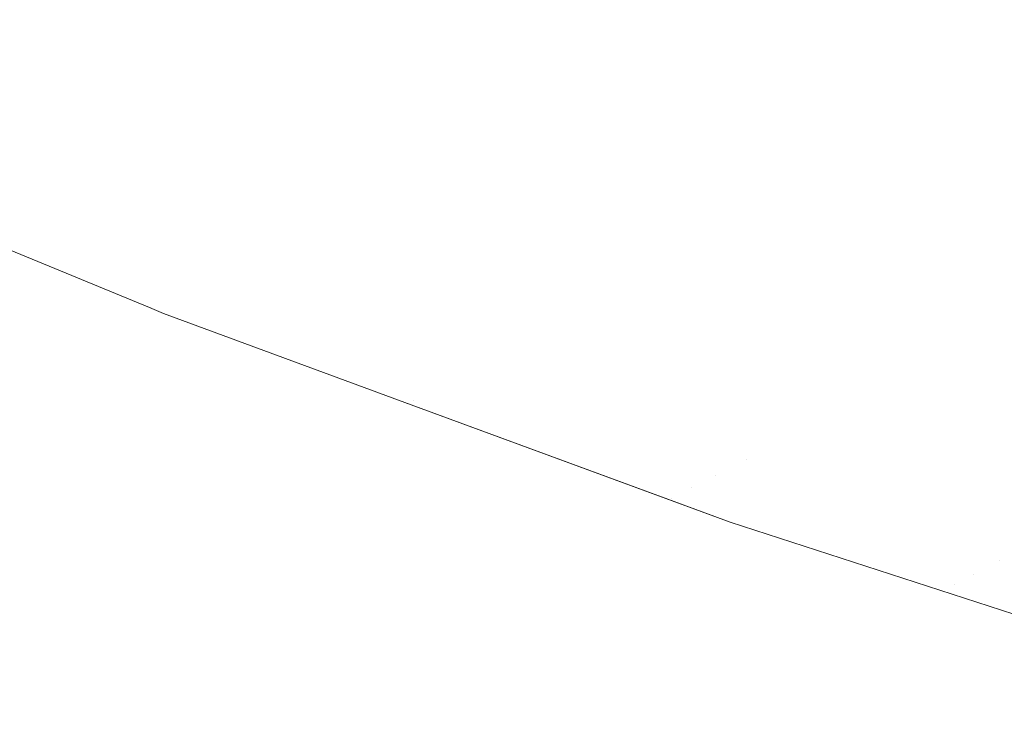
# Model space of a CAD drawing. Header units: centimetres. Extents: x -62 to 63, y 4 to 6.
# Tile 27 of 256: x -62.0132 to -61.9948, y 4.2188 to 4.2321. Entities that reach past the tile are written whole.
import ezdxf

# ---------------------------------------------------------------- set-up
doc = ezdxf.new("R2010")
doc.units = ezdxf.units.CM
doc.header["$LTSCALE"] = 2.54
doc.layers.add('Lucido design-1', color=7, linetype='Continuous')

# ---------------------------------------------------------------- blocks, each defined once
blk = doc.blocks.new('Gruppo-4-1')
at = {"color": 7, "linetype": 'Continuous', "lineweight": 9}
for points, invisible_edges in [([(-62.01101, 4.234088, -2276.290218), (-62.011811, 4.233756, -2276.291665), (-62.007587, 4.23196, -2276.291665), (-62.006807, 4.232301, -2276.290218)], 15), ([(-62.006807, 4.232301, -2276.954122), (-62.007587, 4.23196, -2276.952675), (-62.011811, 4.233756, -2276.952675), (-62.01101, 4.234088, -2276.954122)], 15), ([(-62.003353, 4.233811, -2276.284543), (-62.004265, 4.233412, -2276.285944), (-61.999975, 4.231683, -2276.285944), (-61.999088, 4.232093, -2276.284543)], 15), ([(-61.999088, 4.232093, -2276.959797), (-61.999975, 4.231683, -2276.958396), (-62.004265, 4.233412, -2276.958396), (-62.003353, 4.233811, -2276.959797)], 15), ([(-61.995239, 4.233869, -2276.27907), (-61.996245, 4.233404, -2276.280418), (-61.991911, 4.231751, -2276.280418), (-61.990935, 4.232227, -2276.27907)], 15), ([(-61.990935, 4.232227, -2276.96527), (-61.991911, 4.231751, -2276.963922), (-61.996245, 4.233404, -2276.963922), (-61.995239, 4.233869, -2276.96527)], 15), ([(-62.008332, 4.231634, -2276.293122), (-62.007587, 4.23196, -2276.291665), (-62.011811, 4.233756, -2276.291665), (-62.012576, 4.233438, -2276.293122)], 15), ([(-62.012576, 4.233438, -2276.951217), (-62.011811, 4.233756, -2276.952675), (-62.007587, 4.23196, -2276.952675), (-62.008332, 4.231634, -2276.951217)], 15), ([(-62.012576, 4.233438, -2276.293122), (-62.013306, 4.233136, -2276.29459), (-62.009043, 4.231324, -2276.29459), (-62.008332, 4.231634, -2276.293122)], 15), ([(-62.008332, 4.231634, -2276.951217), (-62.009043, 4.231324, -2276.94975), (-62.013306, 4.233136, -2276.94975), (-62.012576, 4.233438, -2276.951217)], 15), ([(-62.000831, 4.231289, -2276.287357), (-61.999975, 4.231683, -2276.285944), (-62.004265, 4.233412, -2276.285944), (-62.005145, 4.233027, -2276.287357)], 15), ([(-62.005145, 4.233027, -2276.956983), (-62.004265, 4.233412, -2276.958396), (-61.999975, 4.231683, -2276.958396), (-62.000831, 4.231289, -2276.956983)], 15), ([(-61.992859, 4.231289, -2276.28178), (-61.991911, 4.231751, -2276.280418), (-61.996245, 4.233404, -2276.280418), (-61.997222, 4.232953, -2276.28178)], 15), ([(-61.997222, 4.232953, -2276.96256), (-61.996245, 4.233404, -2276.963922), (-61.991911, 4.231751, -2276.963922), (-61.992859, 4.231289, -2276.96256)], 15), ([(-62.009718, 4.231028, -2276.296068), (-62.009043, 4.231324, -2276.29459), (-62.013306, 4.233136, -2276.29459), (-62.013999, 4.232849, -2276.296068)], 15), ([(-62.013999, 4.232849, -2276.948272), (-62.013306, 4.233136, -2276.94975), (-62.009043, 4.231324, -2276.94975), (-62.009718, 4.231028, -2276.948272)], 15), ([(-62.005145, 4.233027, -2276.287357), (-62.005993, 4.232657, -2276.288781), (-62.001654, 4.230909, -2276.288781), (-62.000831, 4.231289, -2276.287357)], 15), ([(-62.000831, 4.231289, -2276.956983), (-62.001654, 4.230909, -2276.955559), (-62.005993, 4.232657, -2276.955559), (-62.005145, 4.233027, -2276.956983)], 15), ([(-62.013999, 4.232849, -2276.296068), (-62.014656, 4.232577, -2276.297555), (-62.010357, 4.230749, -2276.297555), (-62.009718, 4.231028, -2276.296068)], 15), ([(-62.009718, 4.231028, -2276.948272), (-62.010357, 4.230749, -2276.946785), (-62.014656, 4.232577, -2276.946785), (-62.013999, 4.232849, -2276.948272)], 15), ([(-61.997222, 4.232953, -2276.28178), (-61.99817, 4.232516, -2276.283155), (-61.993779, 4.23084, -2276.283155), (-61.992859, 4.231289, -2276.28178)], 15), ([(-61.992859, 4.231289, -2276.96256), (-61.993779, 4.23084, -2276.961185), (-61.99817, 4.232516, -2276.961185), (-61.997222, 4.232953, -2276.96256)], 15), ([(-62.002445, 4.230544, -2276.290218), (-62.001654, 4.230909, -2276.288781), (-62.005993, 4.232657, -2276.288781), (-62.006807, 4.232301, -2276.290218)], 15), ([(-62.006807, 4.232301, -2276.954122), (-62.005993, 4.232657, -2276.955559), (-62.001654, 4.230909, -2276.955559), (-62.002445, 4.230544, -2276.954122)], 15), ([(-62.010959, 4.230486, -2276.29905), (-62.010357, 4.230749, -2276.297555), (-62.014656, 4.232577, -2276.297555), (-62.015275, 4.23232, -2276.29905)], 15), ([(-62.015275, 4.23232, -2276.94529), (-62.014656, 4.232577, -2276.946785), (-62.010357, 4.230749, -2276.946785), (-62.010959, 4.230486, -2276.94529)], 15), ([(-61.994669, 4.230406, -2276.284543), (-61.993779, 4.23084, -2276.283155), (-61.99817, 4.232516, -2276.283155), (-61.999088, 4.232093, -2276.284543)], 15), ([(-61.999088, 4.232093, -2276.959797), (-61.99817, 4.232516, -2276.961185), (-61.993779, 4.23084, -2276.961185), (-61.994669, 4.230406, -2276.959797)], 15), ([(-62.015275, 4.23232, -2276.29905), (-62.015856, 4.232079, -2276.300554), (-62.011525, 4.230238, -2276.300554), (-62.010959, 4.230486, -2276.29905)], 15), ([(-62.010959, 4.230486, -2276.94529), (-62.011525, 4.230238, -2276.943786), (-62.015856, 4.232079, -2276.943786), (-62.015275, 4.23232, -2276.94529)], 15), ([(-62.006807, 4.232301, -2276.290218), (-62.007587, 4.23196, -2276.291665), (-62.003203, 4.230194, -2276.291665), (-62.002445, 4.230544, -2276.290218)], 15), ([(-62.002445, 4.230544, -2276.954122), (-62.003203, 4.230194, -2276.952675), (-62.007587, 4.23196, -2276.952675), (-62.006807, 4.232301, -2276.954122)], 15), ([(-62.012053, 4.230007, -2276.302065), (-62.011525, 4.230238, -2276.300554), (-62.015856, 4.232079, -2276.300554), (-62.016398, 4.231855, -2276.302065)], 15), ([(-62.016398, 4.231855, -2276.942275), (-62.015856, 4.232079, -2276.943786), (-62.011525, 4.230238, -2276.943786), (-62.012053, 4.230007, -2276.942275)], 15), ([(-62.003928, 4.22986, -2276.293122), (-62.003203, 4.230194, -2276.291665), (-62.007587, 4.23196, -2276.291665), (-62.008332, 4.231634, -2276.293122)], 15), ([(-62.008332, 4.231634, -2276.951217), (-62.007587, 4.23196, -2276.952675), (-62.003203, 4.230194, -2276.952675), (-62.003928, 4.22986, -2276.951217)], 15), ([(-61.999088, 4.232093, -2276.284543), (-61.999975, 4.231683, -2276.285944), (-61.99553, 4.229987, -2276.285944), (-61.994669, 4.230406, -2276.284543)], 15), ([(-61.994669, 4.230406, -2276.959797), (-61.99553, 4.229987, -2276.958396), (-61.999975, 4.231683, -2276.958396), (-61.999088, 4.232093, -2276.959797)], 15), ([(-62.016398, 4.231855, -2276.302065), (-62.016903, 4.231646, -2276.303583), (-62.012544, 4.229793, -2276.303583), (-62.012053, 4.230007, -2276.302065)], 15), ([(-62.012053, 4.230007, -2276.942275), (-62.012544, 4.229793, -2276.940757), (-62.016903, 4.231646, -2276.940757), (-62.016398, 4.231855, -2276.942275)], 15), ([(-62.012997, 4.229595, -2276.305108), (-62.012544, 4.229793, -2276.303583), (-62.016903, 4.231646, -2276.303583), (-62.017368, 4.231453, -2276.305108)], 15), ([(-62.017368, 4.231453, -2276.939231), (-62.016903, 4.231646, -2276.940757), (-62.012544, 4.229793, -2276.940757), (-62.012997, 4.229595, -2276.939231)], 15), ([(-62.008332, 4.231634, -2276.293122), (-62.009043, 4.231324, -2276.29459), (-62.004618, 4.229541, -2276.29459), (-62.003928, 4.22986, -2276.293122)], 15), ([(-62.003928, 4.22986, -2276.951217), (-62.004618, 4.229541, -2276.94975), (-62.009043, 4.231324, -2276.94975), (-62.008332, 4.231634, -2276.951217)], 15), ([(-61.996359, 4.229583, -2276.287357), (-61.99553, 4.229987, -2276.285944), (-61.999975, 4.231683, -2276.285944), (-62.000831, 4.231289, -2276.287357)], 15), ([(-62.000831, 4.231289, -2276.956983), (-61.999975, 4.231683, -2276.958396), (-61.99553, 4.229987, -2276.958396), (-61.996359, 4.229583, -2276.956983)], 15), ([(-62.017368, 4.231453, -2276.305108), (-62.017794, 4.231276, -2276.30664), (-62.013412, 4.229413, -2276.30664), (-62.012997, 4.229595, -2276.305108)], 15), ([(-62.012997, 4.229595, -2276.939231), (-62.013412, 4.229413, -2276.9377), (-62.017794, 4.231276, -2276.9377), (-62.017368, 4.231453, -2276.939231)], 15), ([(-62.005274, 4.229238, -2276.296068), (-62.004618, 4.229541, -2276.29459), (-62.009043, 4.231324, -2276.29459), (-62.009718, 4.231028, -2276.296068)], 15), ([(-62.009718, 4.231028, -2276.948272), (-62.009043, 4.231324, -2276.94975), (-62.004618, 4.229541, -2276.94975), (-62.005274, 4.229238, -2276.948272)], 15), ([(-62.000831, 4.231289, -2276.287357), (-62.001654, 4.230909, -2276.288781), (-61.997158, 4.229193, -2276.288781), (-61.996359, 4.229583, -2276.287357)], 15), ([(-61.996359, 4.229583, -2276.956983), (-61.997158, 4.229193, -2276.955559), (-62.001654, 4.230909, -2276.955559), (-62.000831, 4.231289, -2276.956983)], 15), ([(-62.009718, 4.231028, -2276.296068), (-62.010357, 4.230749, -2276.297555), (-62.005896, 4.228952, -2276.297555), (-62.005274, 4.229238, -2276.296068)], 15), ([(-62.005274, 4.229238, -2276.948272), (-62.005896, 4.228952, -2276.946785), (-62.010357, 4.230749, -2276.946785), (-62.009718, 4.231028, -2276.948272)], 15), ([(-61.997926, 4.228819, -2276.290218), (-61.997158, 4.229193, -2276.288781), (-62.001654, 4.230909, -2276.288781), (-62.002445, 4.230544, -2276.290218)], 15), ([(-62.002445, 4.230544, -2276.954122), (-62.001654, 4.230909, -2276.955559), (-61.997158, 4.229193, -2276.955559), (-61.997926, 4.228819, -2276.954122)], 15), ([(-62.006481, 4.228681, -2276.29905), (-62.005896, 4.228952, -2276.297555), (-62.010357, 4.230749, -2276.297555), (-62.010959, 4.230486, -2276.29905)], 15), ([(-62.010959, 4.230486, -2276.94529), (-62.010357, 4.230749, -2276.946785), (-62.005896, 4.228952, -2276.946785), (-62.006481, 4.228681, -2276.94529)], 15), ([(-62.010959, 4.230486, -2276.29905), (-62.011525, 4.230238, -2276.300554), (-62.007031, 4.228428, -2276.300554), (-62.006481, 4.228681, -2276.29905)], 15), ([(-62.006481, 4.228681, -2276.94529), (-62.007031, 4.228428, -2276.943786), (-62.011525, 4.230238, -2276.943786), (-62.010959, 4.230486, -2276.94529)], 15), ([(-62.002445, 4.230544, -2276.290218), (-62.003203, 4.230194, -2276.291665), (-61.998661, 4.228461, -2276.291665), (-61.997926, 4.228819, -2276.290218)], 15), ([(-61.997926, 4.228819, -2276.954122), (-61.998661, 4.228461, -2276.952675), (-62.003203, 4.230194, -2276.952675), (-62.002445, 4.230544, -2276.954122)], 15), ([(-61.994669, 4.230406, -2276.284543), (-61.99553, 4.229987, -2276.285944), (-61.990929, 4.228326, -2276.285944), (-61.990097, 4.228756, -2276.284543)], 15), ([(-61.990097, 4.228756, -2276.959797), (-61.990929, 4.228326, -2276.958396), (-61.99553, 4.229987, -2276.958396), (-61.994669, 4.230406, -2276.959797)], 15), ([(-62.007545, 4.228191, -2276.302065), (-62.007031, 4.228428, -2276.300554), (-62.011525, 4.230238, -2276.300554), (-62.012053, 4.230007, -2276.302065)], 15), ([(-62.012053, 4.230007, -2276.942275), (-62.011525, 4.230238, -2276.943786), (-62.007031, 4.228428, -2276.943786), (-62.007545, 4.228191, -2276.942275)], 15), ([(-61.999364, 4.228118, -2276.293122), (-61.998661, 4.228461, -2276.291665), (-62.003203, 4.230194, -2276.291665), (-62.003928, 4.22986, -2276.293122)], 15), ([(-62.003928, 4.22986, -2276.951217), (-62.003203, 4.230194, -2276.952675), (-61.998661, 4.228461, -2276.952675), (-61.999364, 4.228118, -2276.951217)], 15), ([(-62.012053, 4.230007, -2276.302065), (-62.012544, 4.229793, -2276.303583), (-62.008022, 4.227971, -2276.303583), (-62.007545, 4.228191, -2276.302065)], 15), ([(-62.007545, 4.228191, -2276.942275), (-62.008022, 4.227971, -2276.940757), (-62.012544, 4.229793, -2276.940757), (-62.012053, 4.230007, -2276.942275)], 15), ([(-61.991733, 4.227912, -2276.287357), (-61.990929, 4.228326, -2276.285944), (-61.99553, 4.229987, -2276.285944), (-61.996359, 4.229583, -2276.287357)], 15), ([(-61.996359, 4.229583, -2276.956983), (-61.99553, 4.229987, -2276.958396), (-61.990929, 4.228326, -2276.958396), (-61.991733, 4.227912, -2276.956983)], 15), ([(-62.008462, 4.227767, -2276.305108), (-62.008022, 4.227971, -2276.303583), (-62.012544, 4.229793, -2276.303583), (-62.012997, 4.229595, -2276.305108)], 15), ([(-62.012997, 4.229595, -2276.939231), (-62.012544, 4.229793, -2276.940757), (-62.008022, 4.227971, -2276.940757), (-62.008462, 4.227767, -2276.939231)], 15), ([(-62.003928, 4.22986, -2276.293122), (-62.004618, 4.229541, -2276.29459), (-62.000034, 4.227792, -2276.29459), (-61.999364, 4.228118, -2276.293122)], 15), ([(-61.999364, 4.228118, -2276.951217), (-62.000034, 4.227792, -2276.94975), (-62.004618, 4.229541, -2276.94975), (-62.003928, 4.22986, -2276.951217)], 15), ([(-62.012997, 4.229595, -2276.305108), (-62.013412, 4.229413, -2276.30664), (-62.008865, 4.227581, -2276.30664), (-62.008462, 4.227767, -2276.305108)], 15), ([(-62.008462, 4.227767, -2276.939231), (-62.008865, 4.227581, -2276.9377), (-62.013412, 4.229413, -2276.9377), (-62.012997, 4.229595, -2276.939231)], 15), ([(-62.00067, 4.227481, -2276.296068), (-62.000034, 4.227792, -2276.29459), (-62.004618, 4.229541, -2276.29459), (-62.005274, 4.229238, -2276.296068)], 15), ([(-62.005274, 4.229238, -2276.948272), (-62.004618, 4.229541, -2276.94975), (-62.000034, 4.227792, -2276.94975), (-62.00067, 4.227481, -2276.948272)], 15), ([(-61.996359, 4.229583, -2276.287357), (-61.997158, 4.229193, -2276.288781), (-61.992506, 4.227514, -2276.288781), (-61.991733, 4.227912, -2276.287357)], 15), ([(-61.991733, 4.227912, -2276.956983), (-61.992506, 4.227514, -2276.955559), (-61.997158, 4.229193, -2276.955559), (-61.996359, 4.229583, -2276.956983)], 15), ([(-62.009231, 4.227413, -2276.308177), (-62.008865, 4.227581, -2276.30664), (-62.013412, 4.229413, -2276.30664), (-62.013788, 4.229249, -2276.308177)], 15), ([(-62.013788, 4.229249, -2276.936163), (-62.013412, 4.229413, -2276.9377), (-62.008865, 4.227581, -2276.9377), (-62.009231, 4.227413, -2276.936163)], 15), ([(-62.013788, 4.229249, -2276.308177), (-62.014125, 4.229102, -2276.309719), (-62.009558, 4.227262, -2276.309719), (-62.009231, 4.227413, -2276.308177)], 15), ([(-62.009231, 4.227413, -2276.936163), (-62.009558, 4.227262, -2276.934621), (-62.014125, 4.229102, -2276.934621), (-62.013788, 4.229249, -2276.936163)], 15), ([(-62.005274, 4.229238, -2276.296068), (-62.005896, 4.228952, -2276.297555), (-62.001273, 4.227188, -2276.297555), (-62.00067, 4.227481, -2276.296068)], 15), ([(-62.00067, 4.227481, -2276.948272), (-62.001273, 4.227188, -2276.946785), (-62.005896, 4.228952, -2276.946785), (-62.005274, 4.229238, -2276.948272)], 15), ([(-61.993249, 4.227131, -2276.290218), (-61.992506, 4.227514, -2276.288781), (-61.997158, 4.229193, -2276.288781), (-61.997926, 4.228819, -2276.290218)], 15), ([(-61.997926, 4.228819, -2276.954122), (-61.997158, 4.229193, -2276.955559), (-61.992506, 4.227514, -2276.955559), (-61.993249, 4.227131, -2276.954122)], 15), ([(-62.014423, 4.228971, -2276.311265), (-62.014682, 4.228858, -2276.312816), (-62.0101, 4.227012, -2276.312816), (-62.009848, 4.227128, -2276.311265)], 15), ([(-62.009848, 4.227128, -2276.933075), (-62.0101, 4.227012, -2276.931524), (-62.014682, 4.228858, -2276.931524), (-62.014423, 4.228971, -2276.933075)], 15), ([(-62.009848, 4.227128, -2276.311265), (-62.009558, 4.227262, -2276.309719), (-62.014125, 4.229102, -2276.309719), (-62.014423, 4.228971, -2276.311265)], 15), ([(-62.014423, 4.228971, -2276.933075), (-62.014125, 4.229102, -2276.934621), (-62.009558, 4.227262, -2276.934621), (-62.009848, 4.227128, -2276.933075)], 15), ([(-62.010313, 4.226913, -2276.314369), (-62.0101, 4.227012, -2276.312816), (-62.014682, 4.228858, -2276.312816), (-62.014902, 4.228762, -2276.314369)], 15), ([(-62.014902, 4.228762, -2276.929971), (-62.014682, 4.228858, -2276.931524), (-62.0101, 4.227012, -2276.931524), (-62.010313, 4.226913, -2276.929971)], 15), ([(-62.001841, 4.226911, -2276.29905), (-62.001273, 4.227188, -2276.297555), (-62.005896, 4.228952, -2276.297555), (-62.006481, 4.228681, -2276.29905)], 15), ([(-62.006481, 4.228681, -2276.94529), (-62.005896, 4.228952, -2276.946785), (-62.001273, 4.227188, -2276.946785), (-62.001841, 4.226911, -2276.94529)], 15), ([(-61.997926, 4.228819, -2276.290218), (-61.998661, 4.228461, -2276.291665), (-61.993961, 4.226764, -2276.291665), (-61.993249, 4.227131, -2276.290218)], 15), ([(-61.993249, 4.227131, -2276.954122), (-61.993961, 4.226764, -2276.952675), (-61.998661, 4.228461, -2276.952675), (-61.997926, 4.228819, -2276.954122)], 15), ([(-62.015221, 4.228623, -2276.317485), (-62.015321, 4.228579, -2276.319046), (-62.010721, 4.226725, -2276.319046), (-62.010624, 4.22677, -2276.317485)], 15), ([(-62.010624, 4.22677, -2276.926855), (-62.010721, 4.226725, -2276.925294), (-62.015321, 4.228579, -2276.925294), (-62.015221, 4.228623, -2276.926855)], 15), ([(-62.010624, 4.22677, -2276.317485), (-62.010488, 4.226833, -2276.315926), (-62.015081, 4.228684, -2276.315926), (-62.015221, 4.228623, -2276.317485)], 15), ([(-62.015221, 4.228623, -2276.926855), (-62.015081, 4.228684, -2276.928414), (-62.010488, 4.226833, -2276.928414), (-62.010624, 4.22677, -2276.926855)], 15), ([(-62.014902, 4.228762, -2276.314369), (-62.015081, 4.228684, -2276.315926), (-62.010488, 4.226833, -2276.315926), (-62.010313, 4.226913, -2276.314369)], 15), ([(-62.010313, 4.226913, -2276.929971), (-62.010488, 4.226833, -2276.928414), (-62.015081, 4.228684, -2276.928414), (-62.014902, 4.228762, -2276.929971)], 15), ([(-62.006481, 4.228681, -2276.29905), (-62.007031, 4.228428, -2276.300554), (-62.002374, 4.226651, -2276.300554), (-62.001841, 4.226911, -2276.29905)], 15), ([(-62.001841, 4.226911, -2276.94529), (-62.002374, 4.226651, -2276.943786), (-62.007031, 4.228428, -2276.943786), (-62.006481, 4.228681, -2276.94529)], 15), ([(-62.015381, 4.228553, -2276.320608), (-62.015382, 4.22859, -2276.32217), (-62.010796, 4.226694, -2276.32217)], 9), ([(-62.015382, 4.22859, -2276.92217), (-62.010796, 4.226694, -2276.92217), (-62.010796, 4.226694, -2276.32217), (-62.015382, 4.22859, -2276.32217)], 10), ([(-62.010796, 4.226694, -2276.92217), (-62.015382, 4.22859, -2276.92217), (-62.015381, 4.228553, -2276.923732)], 10), ([(-62.010779, 4.226698, -2276.320608), (-62.010721, 4.226725, -2276.319046), (-62.015321, 4.228579, -2276.319046), (-62.015381, 4.228553, -2276.320608)], 15), ([(-62.015381, 4.228553, -2276.923732), (-62.015321, 4.228579, -2276.925294), (-62.010721, 4.226725, -2276.925294), (-62.010779, 4.226698, -2276.923732)], 15), ([(-62.010796, 4.226694, -2276.32217), (-62.010779, 4.226698, -2276.320608), (-62.015381, 4.228553, -2276.320608)], 11), ([(-62.015381, 4.228553, -2276.923732), (-62.010779, 4.226698, -2276.923732), (-62.010796, 4.226694, -2276.92217)], 11), ([(-62.002873, 4.226408, -2276.302065), (-62.002374, 4.226651, -2276.300554), (-62.007031, 4.228428, -2276.300554), (-62.007545, 4.228191, -2276.302065)], 15), ([(-62.007545, 4.228191, -2276.942275), (-62.007031, 4.228428, -2276.943786), (-62.002374, 4.226651, -2276.943786), (-62.002873, 4.226408, -2276.942275)], 15), ([(-61.994642, 4.226413, -2276.293122), (-61.993961, 4.226764, -2276.291665), (-61.998661, 4.228461, -2276.291665), (-61.999364, 4.228118, -2276.293122)], 15), ([(-61.999364, 4.228118, -2276.951217), (-61.998661, 4.228461, -2276.952675), (-61.993961, 4.226764, -2276.952675), (-61.994642, 4.226413, -2276.951217)], 15), ([(-62.007545, 4.228191, -2276.302065), (-62.008022, 4.227971, -2276.303583), (-62.003336, 4.226182, -2276.303583), (-62.002873, 4.226408, -2276.302065)], 15), ([(-62.002873, 4.226408, -2276.942275), (-62.003336, 4.226182, -2276.940757), (-62.008022, 4.227971, -2276.940757), (-62.007545, 4.228191, -2276.942275)], 15), ([(-61.999364, 4.228118, -2276.293122), (-62.000034, 4.227792, -2276.29459), (-61.99529, 4.226079, -2276.29459), (-61.994642, 4.226413, -2276.293122)], 15), ([(-61.994642, 4.226413, -2276.951217), (-61.99529, 4.226079, -2276.94975), (-62.000034, 4.227792, -2276.94975), (-61.999364, 4.228118, -2276.951217)], 15), ([(-62.003763, 4.225974, -2276.305108), (-62.003336, 4.226182, -2276.303583), (-62.008022, 4.227971, -2276.303583), (-62.008462, 4.227767, -2276.305108)], 15), ([(-62.008462, 4.227767, -2276.939231), (-62.008022, 4.227971, -2276.940757), (-62.003336, 4.226182, -2276.940757), (-62.003763, 4.225974, -2276.939231)], 15), ([(-62.008462, 4.227767, -2276.305108), (-62.008865, 4.227581, -2276.30664), (-62.004154, 4.225784, -2276.30664), (-62.003763, 4.225974, -2276.305108)], 15), ([(-62.003763, 4.225974, -2276.939231), (-62.004154, 4.225784, -2276.9377), (-62.008865, 4.227581, -2276.9377), (-62.008462, 4.227767, -2276.939231)], 15), ([(-61.995906, 4.225761, -2276.296068), (-61.99529, 4.226079, -2276.29459), (-62.000034, 4.227792, -2276.29459), (-62.00067, 4.227481, -2276.296068)], 15), ([(-62.00067, 4.227481, -2276.948272), (-62.000034, 4.227792, -2276.94975), (-61.99529, 4.226079, -2276.94975), (-61.995906, 4.225761, -2276.948272)], 15), ([(-62.004508, 4.225611, -2276.308177), (-62.004154, 4.225784, -2276.30664), (-62.008865, 4.227581, -2276.30664), (-62.009231, 4.227413, -2276.308177)], 15), ([(-62.009231, 4.227413, -2276.936163), (-62.008865, 4.227581, -2276.9377), (-62.004154, 4.225784, -2276.9377), (-62.004508, 4.225611, -2276.936163)], 15), ([(-62.009231, 4.227413, -2276.308177), (-62.009558, 4.227262, -2276.309719), (-62.004826, 4.225456, -2276.309719), (-62.004508, 4.225611, -2276.308177)], 15), ([(-62.004508, 4.225611, -2276.936163), (-62.004826, 4.225456, -2276.934621), (-62.009558, 4.227262, -2276.934621), (-62.009231, 4.227413, -2276.936163)], 15), ([(-62.00067, 4.227481, -2276.296068), (-62.001273, 4.227188, -2276.297555), (-61.996489, 4.225461, -2276.297555), (-61.995906, 4.225761, -2276.296068)], 15), ([(-61.995906, 4.225761, -2276.948272), (-61.996489, 4.225461, -2276.946785), (-62.001273, 4.227188, -2276.946785), (-62.00067, 4.227481, -2276.948272)], 15), ([(-62.009848, 4.227128, -2276.311265), (-62.0101, 4.227012, -2276.312816), (-62.005351, 4.2252, -2276.312816), (-62.005107, 4.225319, -2276.311265)], 15), ([(-62.005107, 4.225319, -2276.933075), (-62.005351, 4.2252, -2276.931524), (-62.0101, 4.227012, -2276.931524), (-62.009848, 4.227128, -2276.933075)], 15), ([(-62.005107, 4.225319, -2276.311265), (-62.004826, 4.225456, -2276.309719), (-62.009558, 4.227262, -2276.309719), (-62.009848, 4.227128, -2276.311265)], 15), ([(-62.009848, 4.227128, -2276.933075), (-62.009558, 4.227262, -2276.934621), (-62.004826, 4.225456, -2276.934621), (-62.005107, 4.225319, -2276.933075)], 15), ([(-61.997039, 4.225177, -2276.29905), (-61.996489, 4.225461, -2276.297555), (-62.001273, 4.227188, -2276.297555), (-62.001841, 4.226911, -2276.29905)], 15), ([(-62.001841, 4.226911, -2276.94529), (-62.001273, 4.227188, -2276.946785), (-61.996489, 4.225461, -2276.946785), (-61.997039, 4.225177, -2276.94529)], 15), ([(-62.005558, 4.225099, -2276.314369), (-62.005351, 4.2252, -2276.312816), (-62.0101, 4.227012, -2276.312816), (-62.010313, 4.226913, -2276.314369)], 15), ([(-62.010313, 4.226913, -2276.929971), (-62.0101, 4.227012, -2276.931524), (-62.005351, 4.2252, -2276.931524), (-62.005558, 4.225099, -2276.929971)], 15), ([(-62.010624, 4.22677, -2276.317485), (-62.010721, 4.226725, -2276.319046), (-62.005954, 4.224906, -2276.319046), (-62.005859, 4.224952, -2276.317485)], 15), ([(-62.005859, 4.224952, -2276.926855), (-62.005954, 4.224906, -2276.925294), (-62.010721, 4.226725, -2276.925294), (-62.010624, 4.22677, -2276.926855)], 15), ([(-62.005859, 4.224952, -2276.317485), (-62.005727, 4.225017, -2276.315926), (-62.010488, 4.226833, -2276.315926), (-62.010624, 4.22677, -2276.317485)], 15), ([(-62.010624, 4.22677, -2276.926855), (-62.010488, 4.226833, -2276.928414), (-62.005727, 4.225017, -2276.928414), (-62.005859, 4.224952, -2276.926855)], 15), ([(-62.010313, 4.226913, -2276.314369), (-62.010488, 4.226833, -2276.315926), (-62.005727, 4.225017, -2276.315926), (-62.005558, 4.225099, -2276.314369)], 15), ([(-62.005558, 4.225099, -2276.929971), (-62.005727, 4.225017, -2276.928414), (-62.010488, 4.226833, -2276.928414), (-62.010313, 4.226913, -2276.929971)], 15), ([(-62.001841, 4.226911, -2276.29905), (-62.002374, 4.226651, -2276.300554), (-61.997556, 4.224911, -2276.300554), (-61.997039, 4.225177, -2276.29905)], 15), ([(-61.997039, 4.225177, -2276.94529), (-61.997556, 4.224911, -2276.943786), (-62.002374, 4.226651, -2276.943786), (-62.001841, 4.226911, -2276.94529)], 15), ([(-62.010779, 4.226698, -2276.320608), (-62.010796, 4.226694, -2276.32217), (-62.010531, 4.226585, -2276.32217)], 9), ([(-62.010531, 4.226585, -2276.92217), (-62.010796, 4.226694, -2276.92217), (-62.010779, 4.226698, -2276.923732)], 10), ([(-62.010796, 4.226694, -2276.92217), (-62.010531, 4.226585, -2276.92217), (-62.010531, 4.226585, -2276.32217), (-62.010796, 4.226694, -2276.32217)], 10), ([(-62.010531, 4.226585, -2276.32217), (-62.010721, 4.226725, -2276.319046), (-62.010779, 4.226698, -2276.320608)], 11), ([(-62.010779, 4.226698, -2276.923732), (-62.010721, 4.226725, -2276.925294), (-62.010531, 4.226585, -2276.92217)], 11), ([(-62.005954, 4.224906, -2276.319046), (-62.010721, 4.226725, -2276.319046), (-62.010531, 4.226585, -2276.32217)], 11), ([(-62.010531, 4.226585, -2276.92217), (-62.010721, 4.226725, -2276.925294), (-62.005954, 4.224906, -2276.925294)], 11), ([(-62.010531, 4.226585, -2276.32217), (-62.00601, 4.22492, -2276.32217), (-62.005954, 4.224906, -2276.319046)], 10), ([(-62.00601, 4.22492, -2276.32217), (-62.010531, 4.226585, -2276.32217), (-62.010531, 4.226585, -2276.92217), (-62.00601, 4.22492, -2276.92217)], 10), ([(-62.005954, 4.224906, -2276.925294), (-62.00601, 4.22492, -2276.92217), (-62.010531, 4.226585, -2276.92217)], 9), ([(-61.998038, 4.224663, -2276.302065), (-61.997556, 4.224911, -2276.300554), (-62.002374, 4.226651, -2276.300554), (-62.002873, 4.226408, -2276.302065)], 15), ([(-62.002873, 4.226408, -2276.942275), (-62.002374, 4.226651, -2276.943786), (-61.997556, 4.224911, -2276.943786), (-61.998038, 4.224663, -2276.942275)], 15), ([(-62.002873, 4.226408, -2276.302065), (-62.003336, 4.226182, -2276.303583), (-61.998486, 4.224432, -2276.303583), (-61.998038, 4.224663, -2276.302065)], 15), ([(-61.998038, 4.224663, -2276.942275), (-61.998486, 4.224432, -2276.940757), (-62.003336, 4.226182, -2276.940757), (-62.002873, 4.226408, -2276.942275)], 15), ([(-61.994642, 4.226413, -2276.293122), (-61.99529, 4.226079, -2276.29459), (-61.990388, 4.224406, -2276.29459), (-61.989762, 4.224748, -2276.293122)], 15), ([(-61.989762, 4.224748, -2276.951217), (-61.990388, 4.224406, -2276.94975), (-61.99529, 4.226079, -2276.94975), (-61.994642, 4.226413, -2276.951217)], 15), ([(-61.9989, 4.224218, -2276.305108), (-61.998486, 4.224432, -2276.303583), (-62.003336, 4.226182, -2276.303583), (-62.003763, 4.225974, -2276.305108)], 15), ([(-62.003763, 4.225974, -2276.939231), (-62.003336, 4.226182, -2276.940757), (-61.998486, 4.224432, -2276.940757), (-61.9989, 4.224218, -2276.939231)], 15), ([(-61.990983, 4.224081, -2276.296068), (-61.990388, 4.224406, -2276.29459), (-61.99529, 4.226079, -2276.29459), (-61.995906, 4.225761, -2276.296068)], 15), ([(-61.995906, 4.225761, -2276.948272), (-61.99529, 4.226079, -2276.94975), (-61.990388, 4.224406, -2276.94975), (-61.990983, 4.224081, -2276.948272)], 15), ([(-62.003763, 4.225974, -2276.305108), (-62.004154, 4.225784, -2276.30664), (-61.999278, 4.224023, -2276.30664), (-61.9989, 4.224218, -2276.305108)], 15), ([(-61.9989, 4.224218, -2276.939231), (-61.999278, 4.224023, -2276.9377), (-62.004154, 4.225784, -2276.9377), (-62.003763, 4.225974, -2276.939231)], 15), ([(-61.999621, 4.223847, -2276.308177), (-61.999278, 4.224023, -2276.30664), (-62.004154, 4.225784, -2276.30664), (-62.004508, 4.225611, -2276.308177)], 15), ([(-62.004508, 4.225611, -2276.936163), (-62.004154, 4.225784, -2276.9377), (-61.999278, 4.224023, -2276.9377), (-61.999621, 4.223847, -2276.936163)], 15), ([(-61.995906, 4.225761, -2276.296068), (-61.996489, 4.225461, -2276.297555), (-61.991547, 4.223774, -2276.297555), (-61.990983, 4.224081, -2276.296068)], 15), ([(-61.990983, 4.224081, -2276.948272), (-61.991547, 4.223774, -2276.946785), (-61.996489, 4.225461, -2276.946785), (-61.995906, 4.225761, -2276.948272)], 15), ([(-62.004508, 4.225611, -2276.308177), (-62.004826, 4.225456, -2276.309719), (-61.999929, 4.223688, -2276.309719), (-61.999621, 4.223847, -2276.308177)], 15), ([(-61.999621, 4.223847, -2276.936163), (-61.999929, 4.223688, -2276.934621), (-62.004826, 4.225456, -2276.934621), (-62.004508, 4.225611, -2276.936163)], 15), ([(-62.005107, 4.225319, -2276.311265), (-62.005351, 4.2252, -2276.312816), (-62.000438, 4.223426, -2276.312816), (-62.000201, 4.223548, -2276.311265)], 15), ([(-62.000201, 4.223548, -2276.933075), (-62.000438, 4.223426, -2276.931524), (-62.005351, 4.2252, -2276.931524), (-62.005107, 4.225319, -2276.933075)], 15), ([(-62.000201, 4.223548, -2276.311265), (-61.999929, 4.223688, -2276.309719), (-62.004826, 4.225456, -2276.309719), (-62.005107, 4.225319, -2276.311265)], 15), ([(-62.005107, 4.225319, -2276.933075), (-62.004826, 4.225456, -2276.934621), (-61.999929, 4.223688, -2276.934621), (-62.000201, 4.223548, -2276.933075)], 15), ([(-61.992078, 4.223484, -2276.29905), (-61.991547, 4.223774, -2276.297555), (-61.996489, 4.225461, -2276.297555), (-61.997039, 4.225177, -2276.29905)], 15), ([(-61.997039, 4.225177, -2276.94529), (-61.996489, 4.225461, -2276.946785), (-61.991547, 4.223774, -2276.946785), (-61.992078, 4.223484, -2276.94529)], 15), ([(-62.005558, 4.225099, -2276.314369), (-62.005727, 4.225017, -2276.315926), (-62.000802, 4.223238, -2276.315926), (-62.000638, 4.223323, -2276.314369)], 15), ([(-62.000638, 4.223323, -2276.929971), (-62.000802, 4.223238, -2276.928414), (-62.005727, 4.225017, -2276.928414), (-62.005558, 4.225099, -2276.929971)], 15), ([(-62.000638, 4.223323, -2276.314369), (-62.000438, 4.223426, -2276.312816), (-62.005351, 4.2252, -2276.312816), (-62.005558, 4.225099, -2276.314369)], 15), ([(-62.005558, 4.225099, -2276.929971), (-62.005351, 4.2252, -2276.931524), (-62.000438, 4.223426, -2276.931524), (-62.000638, 4.223323, -2276.929971)], 15), ([(-61.997039, 4.225177, -2276.29905), (-61.997556, 4.224911, -2276.300554), (-61.992577, 4.223212, -2276.300554), (-61.992078, 4.223484, -2276.29905)], 15), ([(-61.992078, 4.223484, -2276.94529), (-61.992577, 4.223212, -2276.943786), (-61.997556, 4.224911, -2276.943786), (-61.997039, 4.225177, -2276.94529)], 15), ([(-62.005954, 4.224906, -2276.319046), (-62.00601, 4.22492, -2276.32217), (-62.001086, 4.223108, -2276.32217)], 9), ([(-62.001086, 4.223108, -2276.32217), (-62.00601, 4.22492, -2276.32217), (-62.00601, 4.22492, -2276.92217), (-61.999917, 4.222677, -2276.92217)], 10), ([(-62.00601, 4.22492, -2276.92217), (-62.005954, 4.224906, -2276.925294), (-62.001021, 4.223125, -2276.925294)], 11), ([(-62.001021, 4.223125, -2276.925294), (-61.999917, 4.222677, -2276.92217), (-62.00601, 4.22492, -2276.92217)], 9), ([(-62.005859, 4.224952, -2276.317485), (-62.005954, 4.224906, -2276.319046), (-62.001021, 4.223125, -2276.319046)], 11), ([(-62.001021, 4.223125, -2276.925294), (-62.005954, 4.224906, -2276.925294), (-62.005859, 4.224952, -2276.926855)], 11), ([(-62.001021, 4.223125, -2276.319046), (-62.000802, 4.223238, -2276.315926), (-62.005727, 4.225017, -2276.315926), (-62.005859, 4.224952, -2276.317485)], 15), ([(-62.005859, 4.224952, -2276.926855), (-62.005727, 4.225017, -2276.928414), (-62.000802, 4.223238, -2276.928414), (-62.001021, 4.223125, -2276.925294)], 15), ([(-61.993043, 4.222958, -2276.302065), (-61.992577, 4.223212, -2276.300554), (-61.997556, 4.224911, -2276.300554), (-61.998038, 4.224663, -2276.302065)], 15), ([(-61.998038, 4.224663, -2276.942275), (-61.997556, 4.224911, -2276.943786), (-61.992577, 4.223212, -2276.943786), (-61.993043, 4.222958, -2276.942275)], 15), ([(-62.001086, 4.223108, -2276.32217), (-62.001021, 4.223125, -2276.319046), (-62.005954, 4.224906, -2276.319046)], 11), ([(-61.998038, 4.224663, -2276.302065), (-61.998486, 4.224432, -2276.303583), (-61.993475, 4.222722, -2276.303583), (-61.993043, 4.222958, -2276.302065)], 15), ([(-61.993043, 4.222958, -2276.942275), (-61.993475, 4.222722, -2276.940757), (-61.998486, 4.224432, -2276.940757), (-61.998038, 4.224663, -2276.942275)], 15), ([(-61.993875, 4.222504, -2276.305108), (-61.993475, 4.222722, -2276.303583), (-61.998486, 4.224432, -2276.303583), (-61.9989, 4.224218, -2276.305108)], 15), ([(-61.9989, 4.224218, -2276.939231), (-61.998486, 4.224432, -2276.940757), (-61.993475, 4.222722, -2276.940757), (-61.993875, 4.222504, -2276.939231)], 15), ([(-61.9989, 4.224218, -2276.305108), (-61.999278, 4.224023, -2276.30664), (-61.99424, 4.222304, -2276.30664), (-61.993875, 4.222504, -2276.305108)], 15), ([(-61.993875, 4.222504, -2276.939231), (-61.99424, 4.222304, -2276.9377), (-61.999278, 4.224023, -2276.9377), (-61.9989, 4.224218, -2276.939231)], 15), ([(-61.994869, 4.221961, -2276.309719), (-61.99424, 4.222304, -2276.30664), (-61.999278, 4.224023, -2276.30664), (-61.999621, 4.223847, -2276.308177)], 15), ([(-61.999621, 4.223847, -2276.936163), (-61.999278, 4.224023, -2276.9377), (-61.99424, 4.222304, -2276.9377), (-61.994869, 4.221961, -2276.934621)], 15), ([(-61.999621, 4.223847, -2276.308177), (-61.999929, 4.223688, -2276.309719), (-61.994869, 4.221961, -2276.309719)], 11), ([(-61.994869, 4.221961, -2276.934621), (-61.999929, 4.223688, -2276.934621), (-61.999621, 4.223847, -2276.936163)], 11), ([(-61.99536, 4.221693, -2276.312816), (-61.994869, 4.221961, -2276.309719), (-61.999929, 4.223688, -2276.309719), (-62.000201, 4.223548, -2276.311265)], 15), ([(-62.000201, 4.223548, -2276.933075), (-61.999929, 4.223688, -2276.934621), (-61.994869, 4.221961, -2276.934621), (-61.99536, 4.221693, -2276.931524)], 15), ([(-62.000201, 4.223548, -2276.311265), (-62.000438, 4.223426, -2276.312816), (-61.99536, 4.221693, -2276.312816)], 11), ([(-61.99536, 4.221693, -2276.931524), (-62.000438, 4.223426, -2276.931524), (-62.000201, 4.223548, -2276.933075)], 11), ([(-62.000638, 4.223323, -2276.314369), (-62.000802, 4.223238, -2276.315926), (-61.995712, 4.221501, -2276.315926)], 11), ([(-61.995712, 4.221501, -2276.928414), (-62.000802, 4.223238, -2276.928414), (-62.000638, 4.223323, -2276.929971)], 11), ([(-61.995712, 4.221501, -2276.315926), (-61.99536, 4.221693, -2276.312816), (-62.000438, 4.223426, -2276.312816), (-62.000638, 4.223323, -2276.314369)], 15), ([(-62.000638, 4.223323, -2276.929971), (-62.000438, 4.223426, -2276.931524), (-61.99536, 4.221693, -2276.931524), (-61.995712, 4.221501, -2276.928414)], 15), ([(-62.001021, 4.223125, -2276.319046), (-62.001086, 4.223108, -2276.32217), (-61.999917, 4.222677, -2276.32217)], 9), ([(-61.999917, 4.222677, -2276.92217), (-61.999917, 4.222677, -2276.32217), (-62.001086, 4.223108, -2276.32217)], 9), ([(-62.001021, 4.223125, -2276.319046), (-61.995923, 4.221386, -2276.319046), (-61.995712, 4.221501, -2276.315926), (-62.000802, 4.223238, -2276.315926)], 15), ([(-62.000802, 4.223238, -2276.928414), (-61.995712, 4.221501, -2276.928414), (-61.995923, 4.221386, -2276.925294), (-62.001021, 4.223125, -2276.925294)], 15), ([(-61.999917, 4.222677, -2276.32217), (-61.995923, 4.221386, -2276.319046), (-62.001021, 4.223125, -2276.319046)], 11), ([(-62.001021, 4.223125, -2276.925294), (-61.995923, 4.221386, -2276.925294), (-61.999917, 4.222677, -2276.92217)], 11), ([(-61.990664, 4.219691, -2276.319046), (-61.995923, 4.221386, -2276.319046), (-61.999917, 4.222677, -2276.32217), (-61.990718, 4.219694, -2276.32217)], 11), ([(-61.999917, 4.222677, -2276.92217), (-61.987898, 4.21878, -2276.92217), (-61.987898, 4.21878, -2276.32217), (-61.990718, 4.219694, -2276.32217)], 10), ([(-61.990718, 4.219694, -2276.32217), (-61.999917, 4.222677, -2276.32217), (-61.999917, 4.222677, -2276.92217)], 10), ([(-61.987898, 4.21878, -2276.92217), (-61.999917, 4.222677, -2276.92217), (-61.995923, 4.221386, -2276.925294), (-61.990664, 4.219691, -2276.925294)], 14), ([(-61.989042, 4.22063, -2276.30664), (-61.99424, 4.222304, -2276.30664), (-61.994869, 4.221961, -2276.309719), (-61.989648, 4.220279, -2276.309719)], 15), ([(-61.989648, 4.220279, -2276.934621), (-61.994869, 4.221961, -2276.934621), (-61.99424, 4.222304, -2276.9377), (-61.989042, 4.22063, -2276.9377)], 15), ([(-61.989648, 4.220279, -2276.309719), (-61.994869, 4.221961, -2276.309719), (-61.99536, 4.221693, -2276.312816), (-61.990121, 4.220005, -2276.312816)], 15), ([(-61.990121, 4.220005, -2276.931524), (-61.99536, 4.221693, -2276.931524), (-61.994869, 4.221961, -2276.934621), (-61.989648, 4.220279, -2276.934621)], 15), ([(-61.990121, 4.220005, -2276.312816), (-61.99536, 4.221693, -2276.312816), (-61.995712, 4.221501, -2276.315926), (-61.99046, 4.219809, -2276.315926)], 15), ([(-61.99046, 4.219809, -2276.928414), (-61.995712, 4.221501, -2276.928414), (-61.99536, 4.221693, -2276.931524), (-61.990121, 4.220005, -2276.931524)], 15), ([(-61.99046, 4.219809, -2276.315926), (-61.995712, 4.221501, -2276.315926), (-61.995923, 4.221386, -2276.319046), (-61.990664, 4.219691, -2276.319046)], 15), ([(-61.990664, 4.219691, -2276.925294), (-61.995923, 4.221386, -2276.925294), (-61.995712, 4.221501, -2276.928414), (-61.99046, 4.219809, -2276.928414)], 15)]:
    blk.add_3dface(points, dxfattribs=dict(at, invisible_edges=invisible_edges))
blk = doc.blocks.new('Gruppo-5-1')
at = {"color": 7}
blk.add_blockref('Gruppo-4-1', (0, 0), dxfattribs=at)

msp = doc.modelspace()

# ---------------------------------------------------------------- block references
at = {"layer": 'Lucido design-1', "color": 7}
msp.add_blockref('Gruppo-5-1', (0, 0), dxfattribs=at)

doc.saveas('drawing.dxf')
